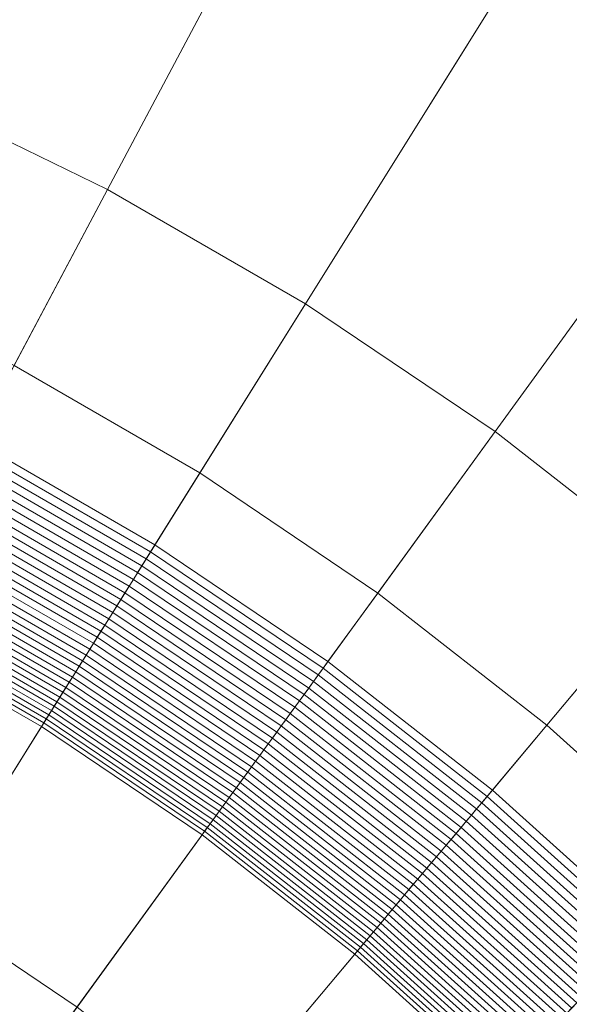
# Model space of a CAD drawing. Header units: millimetres. Extents: x -219 to 220, y -220 to 220.
# Tile 123 of 146: x 23 to 32, y 32 to 48. Entities that reach past the tile are written whole.
import ezdxf

# ---------------------------------------------------------------- set-up
doc = ezdxf.new("R2010")
doc.units = ezdxf.units.MM
doc.layers.add('LUCIDO_1', color=1, linetype='Continuous', lineweight=20, true_color=0xff0000)
doc.layers.add('Nessuna', color=7, linetype='Continuous', lineweight=9)

# ---------------------------------------------------------------- blocks, each defined once
blk = doc.blocks.new('Group-1')
at = {"layer": 'Nessuna', "color": 7, "linetype": 'Continuous', "lineweight": 9, "transparency": 33554687}
for points in [[(69.221, 189.064, -79.962), (82.245, 183.802, -79.962), (21.177, 46.641, -89.301), (17.87, 47.977, -89.301)], [(82.245, 183.802, -79.962), (94.87, 177.645, -79.962), (24.382, 45.078, -89.301), (21.177, 46.641, -89.301)], [(94.87, 177.645, -79.962), (107.034, 170.622, -79.962), (27.471, 43.294, -89.301), (24.382, 45.078, -89.301)], [(17.87, 47.977, -69.262), (21.177, 46.641, -69.262), (76.017, 169.816, -60.875), (63.985, 174.677, -60.875)], [(107.034, 170.622, -79.962), (118.679, 162.767, -79.962), (30.428, 41.3, -89.301), (27.471, 43.294, -89.301)], [(21.177, 46.641, -69.262), (24.382, 45.078, -69.262), (87.682, 164.126, -60.875), (76.017, 169.816, -60.875)], [(24.382, 45.078, -69.262), (27.471, 43.294, -69.262), (98.921, 157.638, -60.875), (87.682, 164.126, -60.875)], [(118.679, 162.767, -79.962), (129.748, 154.119, -79.962), (33.239, 39.104, -89.301), (30.428, 41.3, -89.301)], [(27.471, 43.294, -69.262), (30.428, 41.3, -69.262), (109.68, 150.38, -60.875), (98.921, 157.638, -60.875)], [(30.428, 41.3, -69.262), (33.239, 39.104, -69.262), (119.907, 142.391, -60.875), (109.68, 150.38, -60.875)], [(16.058, 35.145, -70.282), (18.474, 33.966, -70.282), (24.382, 45.078, -69.262), (21.177, 46.641, -69.262)], [(21.177, 46.641, -89.301), (24.382, 45.078, -89.301), (22.921, 42.329, -89.626), (19.91, 43.797, -89.626)], [(18.474, 33.966, -70.282), (20.803, 32.622, -70.282), (27.471, 43.294, -69.262), (24.382, 45.078, -69.262)], [(24.382, 45.078, -89.301), (27.471, 43.294, -89.301), (25.822, 40.654, -89.626), (22.921, 42.329, -89.626)], [(20.803, 32.622, -70.282), (23.031, 31.119, -70.282), (30.428, 41.3, -69.262), (27.471, 43.294, -69.262)], [(27.471, 43.294, -89.301), (30.428, 41.3, -89.301), (28.598, 38.781, -89.626), (25.822, 40.654, -89.626)], [(22.921, 42.329, -89.626), (25.822, 40.654, -89.626), (25.12, 39.532, -89.879), (22.299, 41.16, -89.879)], [(23.031, 31.119, -70.282), (25.15, 29.464, -70.282), (33.239, 39.104, -69.262), (30.428, 41.3, -69.262)], [(30.428, 41.3, -89.301), (33.239, 39.104, -89.301), (31.238, 36.719, -89.626), (28.598, 38.781, -89.626)], [(22.239, 41.047, -89.905), (25.052, 39.423, -89.905), (24.984, 39.314, -89.935), (22.179, 40.934, -89.935)], [(22.299, 41.16, -89.879), (25.12, 39.532, -89.879), (25.052, 39.423, -89.905), (22.239, 41.047, -89.905)], [(22.179, 40.934, -89.935), (24.984, 39.314, -89.935), (24.917, 39.207, -89.968), (22.12, 40.822, -89.968)], [(22.12, 40.822, -89.968), (24.917, 39.207, -89.968), (24.85, 39.1, -90.004), (22.06, 40.711, -90.004)], [(22.002, 40.6, -90.044), (24.784, 38.994, -90.044), (24.718, 38.889, -90.086), (21.944, 40.491, -90.086)], [(22.06, 40.711, -90.004), (24.85, 39.1, -90.004), (24.784, 38.994, -90.044), (22.002, 40.6, -90.044)], [(25.822, 40.654, -89.626), (28.598, 38.781, -89.626), (27.82, 37.71, -89.879), (25.12, 39.532, -89.879)], [(21.944, 40.491, -90.086), (24.718, 38.889, -90.086), (24.653, 38.785, -90.133), (21.886, 40.382, -90.133)], [(21.829, 40.275, -90.182), (24.589, 38.682, -90.182), (24.525, 38.58, -90.234), (21.772, 40.169, -90.234)], [(21.886, 40.382, -90.133), (24.653, 38.785, -90.133), (24.589, 38.682, -90.182), (21.829, 40.275, -90.182)], [(21.772, 40.169, -90.234), (24.525, 38.58, -90.234), (24.462, 38.479, -90.29), (21.717, 40.064, -90.29)], [(21.662, 39.961, -90.349), (24.4, 38.38, -90.349), (24.339, 38.281, -90.41), (21.607, 39.859, -90.41)], [(21.717, 40.064, -90.29), (24.462, 38.479, -90.29), (24.4, 38.38, -90.349), (21.662, 39.961, -90.349)], [(21.607, 39.859, -90.41), (24.339, 38.281, -90.41), (24.278, 38.185, -90.475), (21.554, 39.758, -90.475)], [(21.501, 39.659, -90.543), (24.219, 38.09, -90.543), (24.16, 37.996, -90.614), (21.449, 39.561, -90.614)], [(21.554, 39.758, -90.475), (24.278, 38.185, -90.475), (24.219, 38.09, -90.543), (21.501, 39.659, -90.543)], [(21.449, 39.561, -90.614), (24.16, 37.996, -90.614), (24.103, 37.904, -90.687), (21.398, 39.465, -90.687)], [(25.12, 39.532, -89.879), (27.82, 37.71, -89.879), (27.745, 37.606, -89.905), (25.052, 39.423, -89.905)], [(21.348, 39.371, -90.764), (24.046, 37.813, -90.764), (23.991, 37.725, -90.843), (21.299, 39.279, -90.843)], [(21.398, 39.465, -90.687), (24.103, 37.904, -90.687), (24.046, 37.813, -90.764), (21.348, 39.371, -90.764)], [(25.052, 39.423, -89.905), (27.745, 37.606, -89.905), (27.67, 37.503, -89.935), (24.984, 39.314, -89.935)], [(21.251, 39.188, -90.924), (23.937, 37.638, -90.924), (23.884, 37.553, -91.009), (21.204, 39.1, -91.009)], [(21.299, 39.279, -90.843), (23.991, 37.725, -90.843), (23.937, 37.638, -90.924), (21.251, 39.188, -90.924)], [(24.917, 39.207, -89.968), (27.595, 37.4, -89.968), (27.521, 37.298, -90.004), (24.85, 39.1, -90.004)], [(24.984, 39.314, -89.935), (27.67, 37.503, -89.935), (27.595, 37.4, -89.968), (24.917, 39.207, -89.968)], [(21.204, 39.1, -91.009), (23.884, 37.553, -91.009), (23.832, 37.47, -91.096), (21.158, 39.013, -91.096)], [(24.85, 39.1, -90.004), (27.521, 37.298, -90.004), (27.448, 37.197, -90.044), (24.784, 38.994, -90.044)], [(25.15, 29.464, -70.282), (27.148, 27.665, -70.282), (35.889, 36.717, -69.262), (33.239, 39.104, -69.262)], [(33.239, 39.104, -89.301), (35.889, 36.717, -89.301), (33.727, 34.478, -89.626), (31.238, 36.719, -89.626)], [(21.113, 38.929, -91.186), (23.781, 37.388, -91.186), (23.731, 37.309, -91.278), (21.069, 38.846, -91.278)], [(21.158, 39.013, -91.096), (23.832, 37.47, -91.096), (23.781, 37.388, -91.186), (21.113, 38.929, -91.186)], [(24.718, 38.889, -90.086), (27.375, 37.097, -90.086), (27.303, 36.998, -90.133), (24.653, 38.785, -90.133)], [(24.784, 38.994, -90.044), (27.448, 37.197, -90.044), (27.375, 37.097, -90.086), (24.718, 38.889, -90.086)], [(21.026, 38.766, -91.372), (23.683, 37.232, -91.372), (23.636, 37.157, -91.469), (20.985, 38.688, -91.469)], [(21.069, 38.846, -91.278), (23.731, 37.309, -91.278), (23.683, 37.232, -91.372), (21.026, 38.766, -91.372)], [(24.653, 38.785, -90.133), (27.303, 36.998, -90.133), (27.231, 36.899, -90.182), (24.589, 38.682, -90.182)], [(28.598, 38.781, -89.626), (31.238, 36.719, -89.626), (30.387, 35.705, -89.879), (27.82, 37.71, -89.879)], [(20.945, 38.612, -91.568), (23.591, 37.084, -91.568), (23.547, 37.014, -91.67), (20.906, 38.539, -91.67)], [(20.985, 38.688, -91.469), (23.636, 37.157, -91.469), (23.591, 37.084, -91.568), (20.945, 38.612, -91.568)], [(24.525, 38.58, -90.234), (27.161, 36.802, -90.234), (27.091, 36.706, -90.29), (24.462, 38.479, -90.29)], [(24.589, 38.682, -90.182), (27.231, 36.899, -90.182), (27.161, 36.802, -90.234), (24.525, 38.58, -90.234)], [(20.868, 38.468, -91.773), (23.504, 36.946, -91.773), (23.463, 36.88, -91.879), (20.831, 38.399, -91.879)], [(20.906, 38.539, -91.67), (23.547, 37.014, -91.67), (23.504, 36.946, -91.773), (20.868, 38.468, -91.773)], [(24.462, 38.479, -90.29), (27.091, 36.706, -90.29), (27.022, 36.611, -90.349), (24.4, 38.38, -90.349)], [(20.762, 38.269, -92.096), (23.385, 36.755, -92.096), (23.348, 36.696, -92.208), (20.73, 38.208, -92.208)], [(20.796, 38.333, -91.987), (23.423, 36.816, -91.987), (23.385, 36.755, -92.096), (20.762, 38.269, -92.096)], [(20.831, 38.399, -91.879), (23.463, 36.88, -91.879), (23.423, 36.816, -91.987), (20.796, 38.333, -91.987)], [(24.339, 38.281, -90.41), (26.954, 36.518, -90.41), (26.887, 36.425, -90.475), (24.278, 38.185, -90.475)], [(24.4, 38.38, -90.349), (27.022, 36.611, -90.349), (26.954, 36.518, -90.41), (24.339, 38.281, -90.41)], [(20.73, 38.208, -92.208), (23.348, 36.696, -92.208), (21.589, 33.881, -97.712), (19.171, 35.277, -97.712)], [(24.278, 38.185, -90.475), (26.887, 36.425, -90.475), (26.821, 36.335, -90.543), (24.219, 38.09, -90.543)], [(24.16, 37.996, -90.614), (26.756, 36.245, -90.614), (26.692, 36.157, -90.687), (24.103, 37.904, -90.687)], [(24.219, 38.09, -90.543), (26.821, 36.335, -90.543), (26.756, 36.245, -90.614), (24.16, 37.996, -90.614)], [(24.046, 37.813, -90.764), (26.629, 36.071, -90.764), (26.568, 35.986, -90.843), (23.991, 37.725, -90.843)], [(24.103, 37.904, -90.687), (26.692, 36.157, -90.687), (26.629, 36.071, -90.764), (24.046, 37.813, -90.764)], [(23.991, 37.725, -90.843), (26.568, 35.986, -90.843), (26.508, 35.904, -90.924), (23.937, 37.638, -90.924)], [(27.82, 37.71, -89.879), (30.387, 35.705, -89.879), (30.304, 35.607, -89.905), (27.745, 37.606, -89.905)], [(23.884, 37.553, -91.009), (26.449, 35.822, -91.009), (26.391, 35.743, -91.096), (23.832, 37.47, -91.096)], [(23.937, 37.638, -90.924), (26.508, 35.904, -90.924), (26.449, 35.822, -91.009), (23.884, 37.553, -91.009)], [(27.67, 37.503, -89.935), (30.222, 35.509, -89.935), (30.141, 35.412, -89.968), (27.595, 37.4, -89.968)], [(27.745, 37.606, -89.905), (30.304, 35.607, -89.905), (30.222, 35.509, -89.935), (27.67, 37.503, -89.935)], [(23.781, 37.388, -91.186), (26.335, 35.666, -91.186), (26.28, 35.59, -91.278), (23.731, 37.309, -91.278)], [(23.832, 37.47, -91.096), (26.391, 35.743, -91.096), (26.335, 35.666, -91.186), (23.781, 37.388, -91.186)], [(27.595, 37.4, -89.968), (30.141, 35.412, -89.968), (30.06, 35.315, -90.004), (27.521, 37.298, -90.004)], [(23.683, 37.232, -91.372), (26.227, 35.517, -91.372), (26.175, 35.445, -91.469), (23.636, 37.157, -91.469)], [(23.731, 37.309, -91.278), (26.28, 35.59, -91.278), (26.227, 35.517, -91.372), (23.683, 37.232, -91.372)], [(27.448, 37.197, -90.044), (29.979, 35.219, -90.044), (29.9, 35.124, -90.086), (27.375, 37.097, -90.086)], [(27.521, 37.298, -90.004), (30.06, 35.315, -90.004), (29.979, 35.219, -90.044), (27.448, 37.197, -90.044)], [(23.591, 37.084, -91.568), (26.124, 35.376, -91.568), (26.075, 35.308, -91.67), (23.547, 37.014, -91.67)], [(23.636, 37.157, -91.469), (26.175, 35.445, -91.469), (26.124, 35.376, -91.568), (23.591, 37.084, -91.568)], [(27.375, 37.097, -90.086), (29.9, 35.124, -90.086), (29.821, 35.03, -90.133), (27.303, 36.998, -90.133)], [(23.463, 36.88, -91.879), (25.982, 35.18, -91.879), (25.938, 35.12, -91.987), (23.423, 36.816, -91.987)], [(23.504, 36.946, -91.773), (26.028, 35.243, -91.773), (25.982, 35.18, -91.879), (23.463, 36.88, -91.879)], [(23.547, 37.014, -91.67), (26.075, 35.308, -91.67), (26.028, 35.243, -91.773), (23.504, 36.946, -91.773)], [(27.231, 36.899, -90.182), (29.743, 34.937, -90.182), (29.665, 34.845, -90.234), (27.161, 36.802, -90.234)], [(27.303, 36.998, -90.133), (29.821, 35.03, -90.133), (29.743, 34.937, -90.182), (27.231, 36.899, -90.182)], [(23.385, 36.755, -92.096), (25.896, 35.062, -92.096), (25.855, 35.006, -92.208), (23.348, 36.696, -92.208)], [(23.423, 36.816, -91.987), (25.938, 35.12, -91.987), (25.896, 35.062, -92.096), (23.385, 36.755, -92.096)], [(27.161, 36.802, -90.234), (29.665, 34.845, -90.234), (29.589, 34.754, -90.29), (27.091, 36.706, -90.29)], [(23.348, 36.696, -92.208), (25.855, 35.006, -92.208), (23.904, 32.32, -97.712), (21.589, 33.881, -97.712)], [(27.022, 36.611, -90.349), (29.514, 34.664, -90.349), (29.439, 34.576, -90.41), (26.954, 36.518, -90.41)], [(27.091, 36.706, -90.29), (29.589, 34.754, -90.29), (29.514, 34.664, -90.349), (27.022, 36.611, -90.349)], [(27.148, 27.665, -70.282), (29.015, 25.731, -70.282), (38.367, 34.151, -69.262), (35.889, 36.717, -69.262)], [(31.238, 36.719, -89.626), (33.727, 34.478, -89.626), (32.807, 33.526, -89.879), (30.387, 35.705, -89.879)], [(26.887, 36.425, -90.475), (29.366, 34.488, -90.475), (29.294, 34.402, -90.543), (26.821, 36.335, -90.543)], [(26.954, 36.518, -90.41), (29.439, 34.576, -90.41), (29.366, 34.488, -90.475), (26.887, 36.425, -90.475)], [(26.821, 36.335, -90.543), (29.294, 34.402, -90.543), (29.223, 34.318, -90.614), (26.756, 36.245, -90.614)], [(26.692, 36.157, -90.687), (29.153, 34.235, -90.687), (29.085, 34.153, -90.764), (26.629, 36.071, -90.764)], [(26.756, 36.245, -90.614), (29.223, 34.318, -90.614), (29.153, 34.235, -90.687), (26.692, 36.157, -90.687)], [(26.568, 35.986, -90.843), (29.017, 34.073, -90.843), (28.951, 33.994, -90.924), (26.508, 35.904, -90.924)], [(26.629, 36.071, -90.764), (29.085, 34.153, -90.764), (29.017, 34.073, -90.843), (26.568, 35.986, -90.843)], [(26.449, 35.822, -91.009), (28.887, 33.917, -91.009), (28.824, 33.842, -91.096), (26.391, 35.743, -91.096)], [(26.508, 35.904, -90.924), (28.951, 33.994, -90.924), (28.887, 33.917, -91.009), (26.449, 35.822, -91.009)], [(26.335, 35.666, -91.186), (28.762, 33.769, -91.186), (28.702, 33.698, -91.278), (26.28, 35.59, -91.278)], [(26.391, 35.743, -91.096), (28.824, 33.842, -91.096), (28.762, 33.769, -91.186), (26.335, 35.666, -91.186)], [(30.387, 35.705, -89.879), (32.807, 33.526, -89.879), (32.718, 33.433, -89.905), (30.304, 35.607, -89.905)], [(26.227, 35.517, -91.372), (28.644, 33.628, -91.372), (28.587, 33.56, -91.469), (26.175, 35.445, -91.469)], [(26.28, 35.59, -91.278), (28.702, 33.698, -91.278), (28.644, 33.628, -91.372), (26.227, 35.517, -91.372)], [(30.222, 35.509, -89.935), (32.629, 33.341, -89.935), (32.541, 33.25, -89.968), (30.141, 35.412, -89.968)], [(30.304, 35.607, -89.905), (32.718, 33.433, -89.905), (32.629, 33.341, -89.935), (30.222, 35.509, -89.935)], [(26.124, 35.376, -91.568), (28.532, 33.495, -91.568), (28.479, 33.431, -91.67), (26.075, 35.308, -91.67)], [(26.175, 35.445, -91.469), (28.587, 33.56, -91.469), (28.532, 33.495, -91.568), (26.124, 35.376, -91.568)], [(30.141, 35.412, -89.968), (32.541, 33.25, -89.968), (32.454, 33.159, -90.004), (30.06, 35.315, -90.004)], [(26.028, 35.243, -91.773), (28.427, 33.369, -91.773), (28.377, 33.31, -91.879), (25.982, 35.18, -91.879)], [(26.075, 35.308, -91.67), (28.479, 33.431, -91.67), (28.427, 33.369, -91.773), (26.028, 35.243, -91.773)], [(29.979, 35.219, -90.044), (32.367, 33.07, -90.044), (32.281, 32.98, -90.086), (29.9, 35.124, -90.086)], [(30.06, 35.315, -90.004), (32.454, 33.159, -90.004), (32.367, 33.07, -90.044), (29.979, 35.219, -90.044)], [(25.896, 35.062, -92.096), (28.282, 33.197, -92.096), (28.238, 33.144, -92.208), (25.855, 35.006, -92.208)], [(25.938, 35.12, -91.987), (28.329, 33.252, -91.987), (28.282, 33.197, -92.096), (25.896, 35.062, -92.096)], [(25.982, 35.18, -91.879), (28.377, 33.31, -91.879), (28.329, 33.252, -91.987), (25.938, 35.12, -91.987)], [(29.9, 35.124, -90.086), (32.281, 32.98, -90.086), (32.196, 32.892, -90.133), (29.821, 35.03, -90.133)], [(25.855, 35.006, -92.208), (28.238, 33.144, -92.208), (26.104, 30.601, -97.712), (23.904, 32.32, -97.712)], [(29.743, 34.937, -90.182), (32.111, 32.805, -90.182), (32.028, 32.718, -90.234), (29.665, 34.845, -90.234)], [(29.821, 35.03, -90.133), (32.196, 32.892, -90.133), (32.111, 32.805, -90.182), (29.743, 34.937, -90.182)], [(29.589, 34.754, -90.29), (31.945, 32.633, -90.29), (31.864, 32.548, -90.349), (29.514, 34.664, -90.349)], [(29.665, 34.845, -90.234), (32.028, 32.718, -90.234), (31.945, 32.633, -90.29), (29.589, 34.754, -90.29)], [(29.439, 34.576, -90.41), (31.783, 32.465, -90.41), (31.704, 32.383, -90.475), (29.366, 34.488, -90.475)], [(29.514, 34.664, -90.349), (31.864, 32.548, -90.349), (31.783, 32.465, -90.41), (29.439, 34.576, -90.41)], [(29.366, 34.488, -90.475), (31.704, 32.383, -90.475), (31.626, 32.302, -90.543), (29.294, 34.402, -90.543)], [(29.223, 34.318, -90.614), (31.549, 32.223, -90.614), (31.474, 32.145, -90.687), (29.153, 34.235, -90.687)], [(29.294, 34.402, -90.543), (31.626, 32.302, -90.543), (31.549, 32.223, -90.614), (29.223, 34.318, -90.614)], [(29.015, 25.731, -70.282), (30.743, 23.672, -70.282), (40.66, 31.419, -69.262), (38.367, 34.151, -69.262)], [(29.085, 34.153, -90.764), (31.4, 32.068, -90.764), (31.327, 31.993, -90.843), (29.017, 34.073, -90.843)], [(29.153, 34.235, -90.687), (31.474, 32.145, -90.687), (31.4, 32.068, -90.764), (29.085, 34.153, -90.764)], [(28.951, 33.994, -90.924), (31.256, 31.919, -90.924), (31.186, 31.847, -91.009), (28.887, 33.917, -91.009)], [(29.017, 34.073, -90.843), (31.327, 31.993, -90.843), (31.256, 31.919, -90.924), (28.951, 33.994, -90.924)], [(21.589, 33.881, -97.712), (23.904, 32.32, -97.712), (13.911, 18.566, -97.712), (12.58, 19.464, -97.712)], [(28.824, 33.842, -91.096), (31.118, 31.777, -91.096), (31.052, 31.708, -91.186), (28.762, 33.769, -91.186)], [(28.887, 33.917, -91.009), (31.186, 31.847, -91.009), (31.118, 31.777, -91.096), (28.824, 33.842, -91.096)], [(28.702, 33.698, -91.278), (30.987, 31.641, -91.278), (30.924, 31.575, -91.372), (28.644, 33.628, -91.372)], [(28.762, 33.769, -91.186), (31.052, 31.708, -91.186), (30.987, 31.641, -91.278), (28.702, 33.698, -91.278)], [(28.587, 33.56, -91.469), (30.862, 31.512, -91.469), (30.803, 31.45, -91.568), (28.532, 33.495, -91.568)], [(28.644, 33.628, -91.372), (30.924, 31.575, -91.372), (30.862, 31.512, -91.469), (28.587, 33.56, -91.469)], [(28.427, 33.369, -91.773), (30.689, 31.332, -91.773), (30.635, 31.276, -91.879), (28.377, 33.31, -91.879)], [(28.479, 33.431, -91.67), (30.745, 31.39, -91.67), (30.689, 31.332, -91.773), (28.427, 33.369, -91.773)], [(28.532, 33.495, -91.568), (30.803, 31.45, -91.568), (30.745, 31.39, -91.67), (28.479, 33.431, -91.67)], [(28.282, 33.197, -92.096), (30.533, 31.171, -92.096), (30.485, 31.121, -92.208), (28.238, 33.144, -92.208)], [(28.329, 33.252, -91.987), (30.583, 31.222, -91.987), (30.533, 31.171, -92.096), (28.282, 33.197, -92.096)], [(28.377, 33.31, -91.879), (30.635, 31.276, -91.879), (30.583, 31.222, -91.987), (28.329, 33.252, -91.987)], [(28.238, 33.144, -92.208), (30.485, 31.121, -92.208), (28.179, 28.732, -97.712), (26.104, 30.601, -97.712)], [(20.763, 32.559, -70.29), (22.987, 31.058, -70.29), (23.031, 31.119, -70.282), (20.803, 32.622, -70.282)]]:
    blk.add_3dface(points, dxfattribs=at)

msp = doc.modelspace()

# ---------------------------------------------------------------- block references
at = {"layer": 'LUCIDO_1', "color": 7, "transparency": 33554687}
msp.add_blockref('Group-1', (0, 0), dxfattribs=at)

doc.saveas('drawing.dxf')
